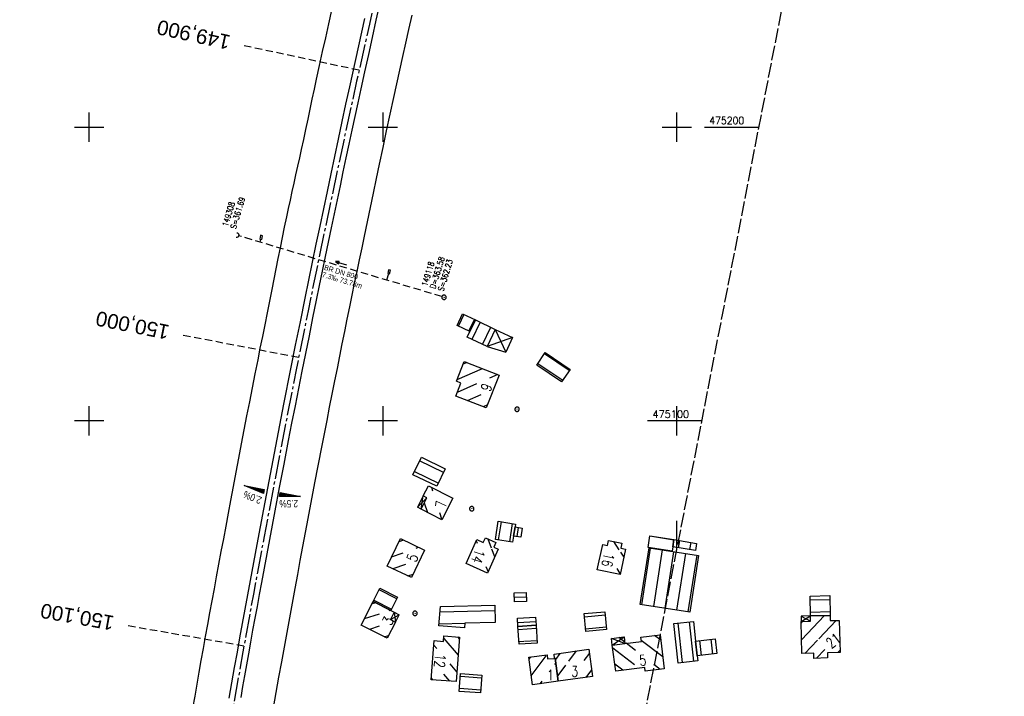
# Model space of a CAD drawing. Extents: x 510563 to 513920, y 467229 to 478797.
# Tile 54 of 67: x 511976 to 512312, y 475006 to 475237. Entities that reach past the tile are written whole.
import ezdxf
from ezdxf.enums import TextEntityAlignment as Align

# ---------------------------------------------------------------- set-up
doc = ezdxf.new("R2010")
doc.units = 0
doc.header["$LTSCALE"] = 10
doc.header["$MEASUREMENT"] = 0
for name, pattern in [('ACHSE', [5.5, 4, -0.5, 0.5, -0.5]), ('LT00', [0]), ('LT14', [0.6, 0.5, -0.1]), ('LT17', [0.15, 0.1, -0.05]), ('STRICHLINIE2', [0.375, 0.25, -0.125])]:
    doc.linetypes.add(name, pattern=pattern)
doc.layers.get('0').update_dxf_attribs({"linetype": 'LT00'})
for name, color, linetype in [('-AX-020', 250, 'ACHSE'), ('-Halt-Pfeil', 4, 'LT00'), ('-Haltung', 7, 'STRICHLINIE2'), ('-Haltungsbeschriftung', 140, 'LT00'), ('-QUE-20O', 11, 'LT00'), ('-QUE-20W', 11, 'LT00'), ('-Schachtbeschriftung', 5, 'LT00'), ('-ST-20', 30, 'LT17'), ('DFK_BEB_SCHR', 254, 'LT00'), ('DFK_BEBAUUNG', 250, 'LT00'), ('V90_AFBR_BAB', 250, 'LT00'), ('V90_KA_PRUF', 182, 'LT00'), ('V90_RASTER', 250, 'LT00'), ('V90_SINKK', 182, 'LT00'), ('V90_UK_DURCH', 182, 'LT00')]:
    doc.layers.add(name, color=color, linetype=linetype)
doc.layers.add('-BLATT_90-RAND', color=7, linetype='LT14', plot=False)
doc.styles.add('Beschrift', font='ARIAL.TTF')
doc.styles.add('Haltungsbeschriftung', font='ARIAL.TTF', dxfattribs={"width": 0.75})
doc.styles.add('schachtbeschriftung', font='romans.shx', dxfattribs={"width": 0.75, "height": 2})
doc.styles.get("Standard").update_dxf_attribs({"font": 'romans.shx'})

# ---------------------------------------------------------------- blocks, each defined once
blk = doc.blocks.new('SYMB0652')
at = {"color": 0, "linetype": 'ByBlock'}
blk.add_lwpolyline([(-0.15, -0.075), (0.15, -0.075), (0.15, 0.075), (-0.15, 0.075), (-0.15, -0.075)], dxfattribs=at)
blk = doc.blocks.new('SYMB0003')
at = {"color": 0, "linetype": 'ByBlock'}
for p, q in [((-0.015712, 0), (0.010166, 0.012015)), ((0, -0.021257), (-0.015712, 0)), ((0.010166, 0.012015), (0, -0.021257))]:
    blk.add_line(p, q, dxfattribs=at)
for points in [[(-0.031395, 0.499013), (-0.093691, 0.491144), (-0.154509, 0.475528), (-0.21289, 0.452414), (-0.267913, 0.422164), (-0.318712, 0.385257), (-0.364484, 0.342274), (-0.404509, 0.293893), (-0.438154, 0.240877), (-0.464888, 0.184062), (-0.484292, 0.124345), (-0.496058, 0.062667), (-0.5, 0)], [(-0.5, 0), (-0.496058, -0.062667), (-0.484292, -0.124345), (-0.464888, -0.184062), (-0.438154, -0.240877), (-0.404509, -0.293893), (-0.364485, -0.342274), (-0.318712, -0.385257), (-0.267914, -0.422164), (-0.21289, -0.452414), (-0.154509, -0.475529), (-0.093691, -0.491144), (-0.031395, -0.499014), (0.031395, -0.499014)], [(0.5, 0), (0.496057, 0.062667), (0.484292, 0.124345), (0.464888, 0.184062), (0.438153, 0.240877), (0.404509, 0.293893), (0.364484, 0.342274), (0.318712, 0.385257), (0.267913, 0.422164), (0.21289, 0.452414), (0.154509, 0.475528), (0.093691, 0.491144), (0.031395, 0.499013), (-0.031395, 0.499013)], [(0.031395, -0.499014), (0.093691, -0.491144), (0.154509, -0.475529), (0.21289, -0.452414), (0.267914, -0.422164), (0.318712, -0.385257), (0.364485, -0.342274), (0.404509, -0.293893), (0.438154, -0.240877), (0.464889, -0.184062), (0.484292, -0.124345), (0.496058, -0.062667), (0.5, 0)]]:
    blk.add_lwpolyline(points, dxfattribs=at)
blk = doc.blocks.new('SYMB1107')
at = {"color": 0, "linetype": 'ByBlock'}
for points in [[(-0.2, 0), (-0.196157, 0.039018), (-0.184776, 0.076537), (-0.166294, 0.111114), (-0.141421, 0.141421), (-0.111114, 0.166294), (-0.076537, 0.184776), (-0.039018, 0.196157), (0, 0.2)], [(0, 0.2), (0.039018, 0.196157), (0.076537, 0.184776), (0.111114, 0.166294), (0.141421, 0.141421), (0.166294, 0.111114), (0.184776, 0.076537), (0.196157, 0.039018), (0.2, 0)]]:
    blk.add_lwpolyline(points, dxfattribs=at)
blk = doc.blocks.new('SYMB0070')
at = {"color": 0, "linetype": 'ByBlock'}
for p, q in [((-0.5, 0), (0.2, 0)), ((0.5, 0), (0.2, 0.1)), ((0.2, 0.1), (0.2, 0)), ((0.468, 0), (0.21, 0.086)), ((0.21, 0.086), (0.21, -0.086)), ((0.21, -0.086), (0.468, 0)), ((0.22, -0.072), (0.437, 0)), ((0.23, -0.058), (0.405, 0)), ((0.24, -0.045), (0.374, 0)), ((0.342, 0), (0.25, 0.031)), ((0.25, 0.031), (0.25, -0.031)), ((0.25, -0.031), (0.342, 0)), ((0.26, -0.017), (0.31, 0)), ((0.27, -0.003), (0.279, 0))]:
    blk.add_line(p, q, dxfattribs=at)
for points in [[(0.2, 0), (0.2, -0.1), (0.5, 0)], [(0.437, 0), (0.22, 0.072), (0.22, -0.072)], [(0.405, 0), (0.23, 0.058), (0.23, -0.058)], [(0.374, 0), (0.24, 0.045), (0.24, -0.045)], [(0.31, 0), (0.26, 0.017), (0.26, -0.017)], [(0.279, 0), (0.27, 0.003), (0.27, -0.003)]]:
    blk.add_lwpolyline(points, dxfattribs=at)

msp = doc.modelspace()

# ---------------------------------------------------------------- linework, layer by layer
at = {"layer": '-AX-020', "ltscale": 0.2, "flags": 128}
msp.add_lwpolyline([(513881.72, 478796.97), (513877.87, 478787.35), (513870.37, 478768.8), (513862.79, 478750.28), (513855.14, 478731.79), (513847.41, 478713.32), (513839.61, 478694.89), (513831.74, 478676.49), (513823.79, 478658.13), (513815.77, 478639.79), (513807.68, 478621.49), (513799.51, 478603.22), (513791.27, 478584.98), (513782.96, 478566.77), (513774.58, 478548.6), (513766.12, 478530.46), (513757.59, 478512.36), (513748.99, 478494.29), (513740.31, 478476.25), (513731.57, 478458.25), (513722.75, 478440.29), (513713.86, 478422.36), (513704.9, 478404.46), (513695.86, 478386.6), (513686.76, 478368.78), (513677.58, 478351), (513668.34, 478333.25), (513659.02, 478315.54), (513649.63, 478297.86), (513640.17, 478280.23), (513630.64, 478262.63), (513621.04, 478245.07), (513611.37, 478227.54), (513601.63, 478210.06), (513591.82, 478192.62), (513586.74, 478183.65), (513576.83, 478166.26), (513566.85, 478148.92), (513556.8, 478131.61), (513546.69, 478114.34), (513536.51, 478097.1), (513526.28, 478079.91), (513515.99, 478062.74), (513505.64, 478045.61), (513495.23, 478028.52), (513484.78, 478011.45), (513474.27, 477994.42), (513463.71, 477977.42), (513453.11, 477960.45), (513442.46, 477943.5), (513431.76, 477926.59), (513421.03, 477909.7), (513410.25, 477892.84), (513399.43, 477876), (513388.58, 477859.18), (513377.69, 477842.39), (513366.77, 477825.62), (513355.82, 477808.87), (513344.83, 477792.14), (513333.82, 477775.43), (513322.78, 477758.74), (513311.72, 477742.06), (513300.63, 477725.4), (513289.52, 477708.75), (513278.39, 477692.12), (513267.24, 477675.5), (513256.08, 477658.89), (513244.9, 477642.29), (513233.71, 477625.7), (513222.5, 477609.12), (513211.29, 477592.54), (513200.07, 477575.97), (513188.84, 477559.41), (513177.6, 477542.84), (513166.37, 477526.28), (513154.8, 477509.24), (513142.5, 477491.11), (513130.2, 477472.99), (513117.9, 477454.86), (513105.61, 477436.73), (513093.33, 477418.59), (513081.06, 477400.44), (513068.81, 477382.28), (513056.57, 477364.12), (513044.34, 477345.94), (513032.14, 477327.75), (513019.96, 477309.55), (513007.8, 477291.33), (512995.67, 477273.09), (512983.57, 477254.83), (512971.49, 477236.55), (512959.45, 477218.25), (512947.45, 477199.93), (512935.48, 477181.58), (512923.55, 477163.21), (512911.66, 477144.81), (512899.82, 477126.38), (512888.03, 477107.93), (512876.28, 477089.44), (512864.58, 477070.92), (512852.94, 477052.36), (512841.35, 477033.77), (512829.82, 477015.15), (512818.35, 476996.49), (512806.94, 476977.79), (512795.6, 476959.05), (512789.64, 476949.14), (512778.41, 476930.34), (512767.24, 476911.5), (512756.13, 476892.61), (512745.1, 476873.69), (512734.14, 476854.72), (512723.25, 476835.72), (512712.42, 476816.68), (512701.67, 476797.59), (512690.98, 476778.47), (512680.37, 476759.31), (512669.82, 476740.11), (512659.35, 476720.87), (512648.95, 476701.6), (512638.61, 476682.28), (512628.35, 476662.93), (512618.16, 476643.54), (512608.04, 476624.11), (512597.99, 476604.65), (512588.01, 476585.15), (512578.1, 476565.61), (512568.26, 476546.04), (512558.5, 476526.43), (512548.8, 476506.79), (512539.18, 476487.11), (512529.63, 476467.4), (512520.15, 476447.65), (512510.75, 476427.87), (512501.42, 476408.05), (512492.16, 476388.2), (512482.97, 476368.31), (512473.85, 476348.4), (512464.81, 476328.44), (512455.84, 476308.46), (512446.94, 476288.44), (512438.12, 476268.39), (512429.37, 476248.31), (512420.69, 476228.2), (512412.09, 476208.05), (512403.56, 476187.88), (512395.11, 476167.67), (512386.72, 476147.43), (512378.42, 476127.17), (512370.18, 476106.87), (512362.02, 476086.54), (512353.94, 476066.18), (512345.92, 476045.79), (512337.99, 476025.38), (512330.13, 476004.93), (512322.34, 475984.46), (512314.63, 475963.96), (512306.99, 475943.43), (512299.43, 475922.87), (512291.94, 475902.28), (512284.53, 475881.67), (512277.19, 475861.03), (512269.93, 475840.36), (512262.74, 475819.67), (512255.63, 475798.95), (512248.6, 475778.21), (512241.64, 475757.44), (512234.76, 475736.64), (512227.95, 475715.82), (512221.22, 475694.97), (512214.57, 475674.11), (512207.99, 475653.21), (512201.49, 475632.29), (512200.13, 475627.89), (512194.28, 475608.79), (512188.5, 475589.67), (512182.78, 475570.54), (512177.14, 475551.38), (512171.56, 475532.2), (512166.05, 475513.01), (512160.62, 475493.79), (512155.26, 475474.55), (512149.97, 475455.29), (512148.09, 475448.36), (512142.91, 475429.07), (512137.8, 475409.77), (512132.78, 475390.44), (512127.83, 475371.09), (512122.96, 475351.72), (512118.16, 475332.33), (512113.45, 475312.92), (512108.81, 475293.5), (512104.25, 475274.06), (512099.76, 475254.59), (512095.36, 475235.11), (512091.03, 475215.62), (512086.78, 475196.1), (512082.61, 475176.57), (512078.52, 475157.02), (512074.51, 475137.46), (512070.57, 475117.88), (512066.72, 475098.28), (512063.24, 475080.25), (512059.53, 475060.62), (512055.9, 475040.98), (512052.34, 475021.33), (512048.86, 475001.67), (512045.44, 474981.99), (512042.08, 474962.3), (512038.79, 474942.6), (512035.56, 474922.89), (512032.39, 474903.18), (512029.27, 474883.45), (512026.2, 474863.71), (512023.18, 474843.97), (512020.21, 474824.22), (512017.28, 474804.47), (512014.39, 474784.7), (512011.54, 474764.94), (512008.73, 474745.16), (512005.95, 474725.39), (512003.2, 474705.61), (512000.47, 474685.82), (511997.78, 474666.03), (511995.1, 474646.24), (511992.44, 474626.45), (511989.8, 474606.65), (511987.17, 474586.85), (511984.55, 474567.05), (511981.94, 474547.25), (511979.34, 474527.45), (511976.74, 474507.69), (511975.13, 474495.38), (511973.48, 474482.82), (511971.82, 474470.25), (511970.17, 474457.69), (511968.51, 474445.13), (511966.84, 474432.57), (511965.15, 474420.02), (511963.46, 474407.46), (511961.75, 474394.91), (511960.03, 474382.35), (511958.28, 474369.81), (511956.52, 474357.26), (511954.73, 474344.72), (511952.92, 474332.18), (511951.08, 474319.64), (511949.21, 474307.11), (511947.31, 474294.58), (511945.38, 474282.06), (511943.41, 474269.55), (511941.4, 474257.04), (511939.35, 474244.53), (511937.27, 474232.04), (511935.14, 474219.55), (511932.96, 474207.07), (511930.74, 474194.59), (511928.46, 474182.13), (511926.14, 474169.68), (511923.76, 474157.23), (511921.32, 474144.8), (511918.83, 474132.38), (511916.28, 474119.97), (511913.66, 474107.57), (511910.98, 474095.19), (511908.24, 474082.82), (511905.43, 474070.46), (511902.54, 474058.13), (511899.59, 474045.81), (511896.56, 474033.5), (511893.47, 474021.26), (511890.29, 474009), (511887.03, 473996.75), (511883.7, 473984.53), (511880.29, 473972.33), (511876.8, 473960.15), (511873.23, 473947.99), (511869.59, 473935.86), (511865.87, 473923.74), (511862.08, 473911.66), (511858.21, 473899.59), (511854.26, 473887.55), (511850.24, 473875.54), (511846.14, 473863.55), (511841.96, 473851.59), (511837.71, 473839.65), (511833.39, 473827.75), (511828.99, 473815.86), (511824.51, 473804.01), (511819.96, 473792.19), (511815.33, 473780.39), (511810.64, 473768.63), (511805.86, 473756.89), (511801.02, 473745.18), (511796.09, 473733.51), (511791.1, 473721.87), (511786.03, 473710.25), (511780.89, 473698.68), (511775.67, 473687.13), (511770.39, 473675.61), (511765.03, 473664.13), (511759.6, 473652.69), (511754.09, 473641.28), (511748.51, 473629.9), (511742.87, 473618.56), (511737.15, 473607.25), (511731.36, 473595.99), (511725.49, 473584.75), (511719.56, 473573.56), (511713.56, 473562.4), (511707.48, 473551.28), (511701.34, 473540.2), (511695.13, 473529.16), (511688.84, 473518.16), (511682.49, 473507.2), (511676.07, 473496.28), (511669.58, 473485.39), (511663.02, 473474.55), (511656.39, 473463.76), (511649.7, 473453), (511642.94, 473442.29), (511636.1, 473431.62), (511629.21, 473420.99), (511622.24, 473410.41), (511615.21, 473399.87), (511608.11, 473389.37), (511600.95, 473378.92), (511593.72, 473368.52), (511586.42, 473358.16), (511579.06, 473347.85), (511571.64, 473337.58), (511564.15, 473327.36), (511556.59, 473317.19), (511548.97, 473307.07), (511541.29, 473297), (511533.54, 473286.97), (511525.74, 473276.99), (511517.86, 473267.07), (511509.93, 473257.19), (511501.93, 473247.36), (511493.87, 473237.58), (511485.75, 473227.86), (511477.57, 473218.19), (511475.55, 473215.81), (511467.29, 473206.2), (511458.98, 473196.64), (511450.61, 473187.13), (511442.18, 473177.67), (511433.71, 473168.25), (511425.19, 473158.87), (511416.62, 473149.54), (511408.01, 473140.24), (511399.37, 473130.98), (511390.68, 473121.76), (511381.96, 473112.57), (511373.2, 473103.41), (511364.42, 473094.28), (511355.61, 473085.17), (511346.77, 473076.1), (511337.91, 473067.04), (511329.03, 473058), (511320.13, 473048.99), (511311.22, 473039.98), (511302.29, 473031), (511293.34, 473022.02), (511284.39, 473013.05), (511275.44, 473004.09), (511266.47, 472995.14), (511255.91, 472984.59), (511236.79, 472965.5), (511230.18, 472958.9), (511223.57, 472952.29), (511216.96, 472945.68), (511210.37, 472939.06), (511203.78, 472932.43), (511197.22, 472925.79), (511190.66, 472919.13), (511184.13, 472912.44), (511177.62, 472905.74), (511171.14, 472899.01), (511164.68, 472892.25), (511158.26, 472885.46), (511151.88, 472878.64), (511145.53, 472871.79), (511139.22, 472864.89), (511132.96, 472857.96), (511126.75, 472850.98), (511120.58, 472843.95), (511114.48, 472836.88), (511109.32, 472830.82), (511103.32, 472823.65), (511097.39, 472816.44), (511091.51, 472809.17), (511085.7, 472801.85), (511079.95, 472794.49), (511074.26, 472787.07), (511068.64, 472779.61), (511063.08, 472772.1), (511057.59, 472764.54), (511052.16, 472756.93), (511046.8, 472749.28), (511041.5, 472741.58), (511036.27, 472733.84), (511031.1, 472726.05), (511026.01, 472718.22), (511020.98, 472710.35), (511016.01, 472702.43), (511011.12, 472694.47), (511006.29, 472686.47), (511001.53, 472678.43), (510996.84, 472670.35), (510992.22, 472662.22), (510987.67, 472654.06), (510983.19, 472645.86), (510978.78, 472637.62), (510974.44, 472629.35), (510970.17, 472621.04), (510965.98, 472612.69), (510961.85, 472604.3), (510957.8, 472595.88), (510953.82, 472587.43), (510949.91, 472578.94), (510946.07, 472570.42), (510942.31, 472561.87), (510938.62, 472553.28), (510935.01, 472544.67), (510931.46, 472536.02), (510928, 472527.34), (510924.6, 472518.64), (510921.29, 472509.9), (510918.04, 472501.14), (510914.87, 472492.35), (510911.78, 472483.53), (510908.76, 472474.69), (510905.82, 472465.82), (510902.96, 472456.92), (510900.17, 472448), (510897.45, 472439.06), (510894.82, 472430.1), (510892.26, 472421.11), (510889.78, 472412.1), (510887.37, 472403.07), (510885.04, 472394.02), (510882.79, 472384.95), (510880.62, 472375.87), (510878.53, 472366.76), (510876.51, 472357.64), (510874.57, 472348.49), (510872.71, 472339.34), (510870.93, 472330.16), (510869.23, 472320.98), (510867.6, 472311.77), (510866.06, 472302.56), (510864.59, 472293.33), (510863.2, 472284.09), (510861.89, 472274.84), (510860.67, 472265.57), (510859.52, 472256.3), (510858.45, 472247.02), (510857.45, 472237.73), (510856.54, 472228.43), (510855.71, 472219.12), (510854.96, 472209.81), (510854.29, 472200.49), (510853.7, 472191.16), (510853.18, 472181.83), (510852.75, 472172.5), (510852.4, 472163.16), (510852.13, 472153.82), (510851.93, 472144.48), (510851.82, 472135.13), (510851.79, 472125.79), (510851.84, 472116.44), (510851.96, 472107.1), (510852.01, 472104.71), (510852.24, 472095.37), (510852.54, 472086.03), (510852.93, 472076.69), (510853.39, 472067.36), (510853.92, 472058.03), (510854.53, 472048.71), (510855.21, 472039.39), (510855.96, 472030.07), (510856.78, 472020.77), (510857.67, 472011.46), (510858.63, 472002.17), (510859.65, 471992.88), (510860.73, 471983.6), (510861.88, 471974.33), (510863.09, 471965.06), (510864.36, 471955.8), (510865.69, 471946.55), (510867.08, 471937.31), (510868.53, 471928.08), (510870.02, 471918.86), (510871.58, 471909.64), (510873.18, 471900.44), (510874.84, 471891.24), (510876.54, 471882.05), (510878.3, 471872.88), (510880.1, 471863.71), (510881.95, 471854.55), (510883.84, 471845.4), (510885.78, 471836.26), (510887.76, 471827.12), (510889.78, 471818), (510891.83, 471808.88), (510893.93, 471799.78), (510896.06, 471790.68), (510898.23, 471781.59), (510900.44, 471772.51), (510902.67, 471763.44), (510904.94, 471754.37), (510907.24, 471745.32), (510909.57, 471736.27), (510911.93, 471727.22), (510914.31, 471718.19), (510916.72, 471709.16), (510919.15, 471700.14), (510921.61, 471691.12), (510924.09, 471682.11), (510926.59, 471673.11), (510929.1, 471664.11), (510931.64, 471655.12), (510934.19, 471646.13), (510936.76, 471637.14), (510939.34, 471628.16), (510941.94, 471619.19), (510944.55, 471610.22), (510947.17, 471601.25), (510949.8, 471592.28), (510952.43, 471583.31), (510955.08, 471574.35), (510957.73, 471565.39), (510960.38, 471556.43), (510963.04, 471547.47), (510967.7, 471531.77), (510970.25, 471523.2), (510975.26, 471506.32), (510980.27, 471489.44), (510985.27, 471472.57), (510990.27, 471455.68), (510995.25, 471438.8), (511000.21, 471421.91), (511005.16, 471405.01), (511010.09, 471388.11), (511014.99, 471371.2), (511019.86, 471354.28), (511024.7, 471337.36), (511029.51, 471320.42), (511034.28, 471303.47), (511039.01, 471286.52), (511043.7, 471269.55), (511048.34, 471252.56), (511052.93, 471235.57), (511057.46, 471218.56), (511061.95, 471201.53), (511066.37, 471184.49), (511070.73, 471167.43), (511075.02, 471150.36), (511079.24, 471133.27), (511083.39, 471116.16), (511086.57, 471102.84), (511090.59, 471085.7), (511094.53, 471068.54), (511098.39, 471051.37), (511102.17, 471034.17), (511105.87, 471016.96), (511109.5, 470999.73), (511113.05, 470982.49), (511116.52, 470965.23), (511119.91, 470947.95), (511123.22, 470930.66), (511126.45, 470913.36), (511129.61, 470896.04), (511132.69, 470878.7), (511135.68, 470861.35), (511138.6, 470843.99), (511141.44, 470826.62), (511144.2, 470809.23), (511146.88, 470791.83), (511149.49, 470774.42), (511152.01, 470757), (511154.45, 470739.56), (511156.82, 470722.12), (511159.1, 470704.66), (511161.31, 470687.19), (511163.44, 470669.72), (511165.49, 470652.23), (511165.64, 470650.9), (511167.87, 470631.02), (511170.03, 470611.14), (511172.1, 470591.25), (511174.1, 470571.35), (511176.01, 470551.44), (511177.85, 470531.52), (511179.53, 470512.55), (511180.88, 470496.34), (511182.16, 470480.14), (511183.36, 470463.92), (511184.48, 470447.7), (511185.52, 470431.48), (511186.48, 470415.25), (511187.36, 470399.01), (511188.16, 470382.77), (511188.88, 470366.53), (511189.52, 470350.29), (511190.08, 470334.04), (511190.56, 470317.79), (511190.96, 470301.53), (511191.28, 470285.28), (511191.52, 470269.02), (511191.68, 470252.76), (511191.76, 470236.51), (511191.77, 470220.25), (511191.69, 470203.99), (511191.53, 470187.73), (511191.29, 470171.47), (511191.24, 470169.01), (511190.91, 470152.75), (511190.5, 470136.5), (511190.02, 470120.25), (511189.47, 470104), (511188.85, 470087.75), (511188.17, 470071.51), (511187.43, 470055.27), (511186.63, 470039.03), (511185.78, 470022.79), (511184.88, 470006.56), (511183.93, 469990.33), (511182.94, 469974.1), (511181.91, 469957.87), (511180.85, 469941.65), (511179.74, 469925.43), (511178.61, 469909.21), (511177.46, 469892.99), (511176.28, 469876.78), (511175.08, 469860.56), (511173.86, 469844.35), (511172.63, 469828.14), (511171.39, 469811.93), (511170.14, 469795.72), (511168.85, 469778.99), (511030.96, 467993.35), (511029.42, 467973.41), (511027.88, 467953.47), (511026.35, 467933.52), (511024.83, 467913.58), (511023.32, 467893.64), (511021.83, 467873.7), (511020.35, 467853.75), (511018.9, 467833.8), (511017.47, 467813.85), (511016.06, 467793.9), (511014.69, 467773.95), (511013.35, 467754), (511012.05, 467734.04), (511010.78, 467714.08), (511009.56, 467694.12), (511008.38, 467674.15), (511007.25, 467654.18), (511006.18, 467634.21), (511005.15, 467614.24), (511004.19, 467594.26), (511003.28, 467574.28), (511002.44, 467554.3), (511001.67, 467534.31), (511000.96, 467514.33), (511000.33, 467494.34), (510999.77, 467474.34), (510999.56, 467465.71), (510999.11, 467445.71), (510998.75, 467425.72), (510998.46, 467405.72), (510998.26, 467385.72), (510998.14, 467365.72), (510998.09, 467345.72), (510998.13, 467325.72), (510998.24, 467305.72), (510998.44, 467285.72), (510998.71, 467265.72), (510999.07, 467245.73), (510999.43, 467229.16)], dxfattribs=at)
at = {"layer": '-BLATT_90-RAND'}
msp.add_lwpolyline([(512002.38, 475543.56), (511825.98, 474635.53), (512107.72, 474580.8), (512284.11, 475488.83), (512002.38, 475543.56)], dxfattribs=at)
at = {"layer": '-Haltung'}
for p, q in [((512120.07, 475142.27), (512050.84, 475163.03)), ((512101.86, 475150.08), (512101.21, 475147.92))]:
    msp.add_line(p, q, dxfattribs=at)
at = {"layer": '-Haltung', "flags": 128}
msp.add_lwpolyline([(512058.35, 475161.78), (512058.07, 475160.86)], dxfattribs=at)
at = {"layer": '-QUE-20O'}
for p, q in [((512065.04, 475075.54), (512064.78, 475074.17)), ((512065.09, 475074.18), (512065.34, 475075.48)), ((512065.63, 475075.43), (512065.39, 475074.18)), ((512065.7, 475074.18), (512065.92, 475075.37)), ((512066.22, 475075.31), (512066, 475074.18)), ((512066.31, 475074.19), (512066.51, 475075.26)), ((512066.81, 475075.2), (512066.62, 475074.19)), ((512066.92, 475074.19), (512067.1, 475075.15)), ((512067.4, 475075.09), (512067.23, 475074.2)), ((512067.53, 475074.2), (512067.69, 475075.03)), ((512067.99, 475074.98), (512067.84, 475074.2)), ((512068.15, 475074.2), (512068.28, 475074.92)), ((512068.58, 475074.86), (512068.45, 475074.21)), ((512068.76, 475074.21), (512068.87, 475074.81)), ((512069.17, 475074.75), (512069.06, 475074.21)), ((512069.37, 475074.21), (512069.46, 475074.7)), ((512069.76, 475074.64), (512069.67, 475074.22)), ((512069.98, 475074.22), (512070.05, 475074.58)), ((512070.34, 475074.53), (512070.29, 475074.22)), ((512070.59, 475074.22), (512070.64, 475074.47)), ((512070.93, 475074.41), (512070.9, 475074.23)), ((512071.2, 475074.23), (512071.23, 475074.36)), ((512071.52, 475074.3), (512071.51, 475074.23)), ((512071.82, 475074.24), (512071.82, 475074.25))]:
    msp.add_line(p, q, dxfattribs=at)
msp.add_lwpolyline([(512064.73, 475074.17), (512064.99, 475075.55), (512071.87, 475074.24), (512064.73, 475074.17)], dxfattribs=at)
at = {"layer": '-QUE-20W'}
for p, q in [((512052.76, 475077.88), (512052.76, 475077.87)), ((512053.04, 475077.76), (512053.06, 475077.83)), ((512053.35, 475077.77), (512053.33, 475077.64)), ((512053.61, 475077.53), (512053.65, 475077.71)), ((512053.94, 475077.66), (512053.89, 475077.41)), ((512054.18, 475077.3), (512054.24, 475077.6)), ((512054.53, 475077.55), (512054.46, 475077.18)), ((512054.74, 475077.07), (512054.83, 475077.49)), ((512055.12, 475077.43), (512055.03, 475076.95)), ((512055.31, 475076.84), (512055.41, 475077.38)), ((512055.71, 475077.32), (512055.59, 475076.72)), ((512055.88, 475076.61), (512056, 475077.26)), ((512056.3, 475077.21), (512056.16, 475076.49)), ((512056.45, 475076.38), (512056.59, 475077.15)), ((512056.89, 475077.1), (512056.73, 475076.26)), ((512057.01, 475076.15), (512057.18, 475077.04)), ((512057.48, 475076.98), (512057.3, 475076.03)), ((512057.58, 475075.91), (512057.77, 475076.93)), ((512058.07, 475076.87), (512057.86, 475075.8)), ((512058.15, 475075.68), (512058.36, 475076.81)), ((512058.66, 475076.76), (512058.43, 475075.57)), ((512058.71, 475075.45), (512058.95, 475076.7)), ((512059.25, 475076.65), (512059, 475075.34)), ((512059.28, 475075.22), (512059.54, 475076.59))]:
    msp.add_line(p, q, dxfattribs=at)
msp.add_lwpolyline([(512059.33, 475075.21), (512052.71, 475077.89), (512059.59, 475076.58), (512059.33, 475075.21)], dxfattribs=at)
at = {"layer": '-ST-20', "ltscale": 2.5}
for p, q in [((512091.86, 475219.37), (512052.75, 475227.72)), ((512071.3, 475121.51), (512032.02, 475129.08)), ((512052.69, 475023.25), (512013.28, 475030.1))]:
    msp.add_line(p, q, dxfattribs=at)
at = {"layer": 'DFK_BEB_SCHR'}
for p, q in [((512127.54, 475136.24), (512125.67, 475132.28)), ((512129.28, 475130.55), (512131.15, 475134.51)), ((512133.09, 475133.58), (512130.29, 475127.67)), ((512133.91, 475125.96), (512136.69, 475131.85)), ((512163.44, 475117.11), (512154.94, 475122.84)), ((512128.56, 475119.84), (512127.28, 475119.28)), ((512152.7, 475119.53), (512161.2, 475113.8)), ((512125.23, 475114.01), (512133.83, 475117.78)), ((512139.11, 475115.73), (512136.32, 475114.51)), ((512131.8, 475112.52), (512125.27, 475109.66)), ((512128.8, 475106.84), (512133.47, 475108.89)), ((512135.58, 475105.45), (512134.06, 475104.78)), ((512120.61, 475082.36), (512112.48, 475086.29)), ((512110.72, 475082.7), (512118.85, 475078.76)), ((512116.99, 475076.02), (512116.58, 475077.3)), ((512114.08, 475072.02), (512115.14, 475068.74)), ((512120.09, 475066.43), (512119.36, 475068.68)), ((512140.2, 475065.61), (512139.23, 475059.4)), ((512143.18, 475058.76), (512144.15, 475064.98)), ((512145.7, 475060.55), (512146.19, 475063.64)), ((512107.01, 475059.33), (512105.41, 475058.77)), ((512131.76, 475059.07), (512132.06, 475058.28)), ((512136.99, 475056.56), (512135.82, 475059.65)), ((512178.47, 475058.87), (512180.34, 475055.99)), ((512199.05, 475059.37), (512190.87, 475060.64)), ((512200.95, 475059.2), (512200.55, 475056.74)), ((512204.51, 475056.14), (512204.9, 475058.55)), ((512102.96, 475053.65), (512106.83, 475055.02)), ((512111.33, 475056.62), (512112.1, 475056.89)), ((512138.09, 475053.67), (512137.11, 475056.25)), ((512174.84, 475057.11), (512174.7, 475057.34)), ((512180.82, 475055.26), (512181.97, 475053.48)), ((512188.11, 475037.35), (512191.11, 475056.62)), ((512195.07, 475056.01), (512192.07, 475036.74)), ((512196.02, 475036.13), (512199.02, 475055.4)), ((512202.97, 475054.78), (512199.97, 475035.52)), ((512203.93, 475034.91), (512206.92, 475054.17)), ((512107.69, 475051.08), (512103.39, 475049.56)), ((512135.06, 475050.37), (512135.76, 475048.53)), ((512180.8, 475047.94), (512179.68, 475049.67)), ((512108.49, 475047.13), (512110.25, 475047.75)), ((512104.68, 475039.39), (512098.7, 475042.45)), ((512097.42, 475038.02), (512096.27, 475037.65)), ((512096.9, 475038.88), (512102.88, 475035.83)), ((512144.72, 475039.88), (512148.8, 475040.04)), ((512252.12, 475039.03), (512245.44, 475038.85)), ((512102.07, 475035.33), (512102.45, 475035.46)), ((512138.11, 475035.26), (512119.42, 475034.8)), ((512245.53, 475034.85), (512252.22, 475035.03)), ((512093.71, 475032.6), (512098.84, 475034.28)), ((512152.03, 475031.56), (512145.89, 475031.18)), ((512175.64, 475033.76), (512168.58, 475033.11)), ((512205.85, 475018.09), (512204.36, 475031.51)), ((512242.38, 475031.08), (512242.96, 475031.69)), ((512250.31, 475033.63), (512242.52, 475025.42)), ((512248.33, 475025.73), (512254.24, 475031.96)), ((512098.68, 475030.02), (512095.41, 475028.95)), ((512119.1, 475030.79), (512127.89, 475031.01)), ((512152.17, 475029.18), (512146.03, 475028.81)), ((512168.95, 475029.13), (512176.01, 475029.78)), ((512200.39, 475031.06), (512201.88, 475017.61)), ((512100.46, 475026.39), (512101.92, 475026.87)), ((512120.68, 475025.85), (512125.61, 475020.11)), ((512126.04, 475025.76), (512125.52, 475026.36)), ((512146.26, 475024.82), (512148, 475024.93)), ((512148.23, 475024.94), (512152.4, 475025.19)), ((512182.29, 475024.57), (512180.26, 475026.13)), ((512187.95, 475025.26), (512195.22, 475019.68)), ((512194.54, 475025.25), (512192.44, 475026.86)), ((512207.74, 475025.1), (512208.31, 475020.04)), ((512212.28, 475020.53), (512211.71, 475025.57)), ((512243.59, 475020.72), (512247.92, 475025.29)), ((512118.32, 475022.47), (512117.34, 475023.61)), ((512163.29, 475018.15), (512165.83, 475021.58)), ((512178.2, 475022.67), (512185.65, 475016.94)), ((512185.95, 475021.76), (512182.79, 475024.19)), ((512250.4, 475022.1), (512247.55, 475019.09)), ((512254.88, 475021.01), (512255.58, 475021.75)), ((512150.28, 475019.54), (512149.7, 475018.78)), ((512150.46, 475013.15), (512155.59, 475019.94)), ((512160.24, 475020.75), (512158.7, 475018.67)), ((512170.29, 475020.88), (512168.4, 475018.33)), ((512125.18, 475014.47), (512122.88, 475017.15)), ((512158.83, 475017.59), (512158.38, 475016.99)), ((512159.61, 475013.17), (512162.25, 475016.74)), ((512169.12, 475012.58), (512171.05, 475015.19)), ((512181.61, 475015), (512178.93, 475017.07)), ((512194.33, 475015.32), (512192.18, 475016.97)), ((512116.99, 475011.73), (512116.47, 475012.33)), ((512120.58, 475013.69), (512122.63, 475011.3)), ((512133.58, 475012.37), (512126.36, 475012.9)), ((512154.07, 475011.3), (512153.4, 475010.41)), ((512126.06, 475008.91), (512133.28, 475008.38))]:
    msp.add_line(p, q, dxfattribs=at)
at = {"layer": 'DFK_BEBAUUNG'}
for p, q in [((512138.21, 475131.12), (512141.8, 475123.33)), ((512138.21, 475131.12), (512144.04, 475128.32)), ((512144.04, 475128.32), (512135.43, 475125.24)), ((512135.43, 475125.24), (512141.8, 475123.33)), ((512144.04, 475128.32), (512141.8, 475123.33)), ((512113.73, 475074.41), (512111.76, 475070.52)), ((512114.97, 475073.78), (512111.76, 475070.52)), ((512112.99, 475069.89), (512113.73, 475074.41)), ((512112.99, 475069.89), (512111.76, 475070.52)), ((512103.79, 475034.77), (512104.22, 475031.4)), ((512103.79, 475034.77), (512105.49, 475033.91)), ((512102.52, 475032.26), (512105.49, 475033.91)), ((512104.22, 475031.4), (512105.49, 475033.91)), ((512245.56, 475033.5), (512242.33, 475033.42)), ((512242.33, 475033.42), (512245.6, 475031.77)), ((512242.33, 475033.42), (512242.37, 475031.67)), ((512242.37, 475031.67), (512245.56, 475033.5)), ((512182.35, 475024.13), (512177.79, 475025.82)), ((512178.08, 475023.58), (512182.06, 475026.36)), ((512178.08, 475023.58), (512182.35, 475024.13))]:
    msp.add_line(p, q, dxfattribs=at)
for points in [[(512131.46, 475134.36, 0), (512129.59, 475130.4, 0), (512125.23, 475132.49, 0), (512127.13, 475136.44, 0), (512131.46, 475134.36, 0)], [(512138.21, 475131.12, 0), (512135.43, 475125.24, 0), (512128.66, 475128.44, 0), (512129.59, 475130.4, 0), (512131.46, 475134.36, 0), (512138.21, 475131.12, 0)], [(512160.83, 475113.25, 0), (512152.33, 475118.98, 0), (512155.18, 475123.2, 0), (512163.68, 475117.47, 0), (512160.83, 475113.25, 0)], [(512135.15, 475104.36, 0), (512124.78, 475108.41, 0), (512126.51, 475112.84, 0), (512125, 475113.43, 0), (512127.64, 475120.2, 0), (512139.54, 475115.56, 0), (512135.15, 475104.36, 0)], [(512118.31, 475077.67, 0), (512110.18, 475081.61, 0), (512113.11, 475087.57, 0), (512121.23, 475083.63, 0), (512118.31, 475077.67, 0)], [(512123.77, 475073.63, 0), (512120, 475066.26, 0), (512112.96, 475069.85, 0), (512112.99, 475069.89, 0), (512114.97, 475073.78, 0), (512113.73, 475074.41, 0), (512115.49, 475077.85, 0), (512123.77, 475073.63, 0)], [(512138.28, 475059.55, 0), (512139.25, 475065.76, 0), (512145.14, 475064.82, 0), (512144.98, 475063.83, 0), (512144.49, 475060.74, 0), (512144.15, 475058.61, 0), (512138.28, 475059.55, 0)], [(512144.49, 475060.74, 0), (512144.98, 475063.83, 0), (512147.37, 475063.45, 0), (512146.88, 475060.36, 0), (512144.49, 475060.74, 0)], [(512109.68, 475046.56, 0), (512101.44, 475050.49, 0), (512105.93, 475059.85, 0), (512114.16, 475055.9, 0), (512109.68, 475046.56, 0)], [(512128.31, 475051.41, 0), (512131.97, 475059.53, 0), (512134.16, 475058.54, 0), (512134.86, 475060.09, 0), (512138.41, 475058.48, 0), (512137.71, 475056.93, 0), (512139.25, 475056.23, 0), (512135.57, 475048.12, 0), (512128.31, 475051.41, 0)], [(512182.56, 475056.24, 0), (512180.72, 475047.58, 0), (512172.97, 475049.23, 0), (512174.81, 475057.87, 0), (512176.39, 475057.54, 0), (512176.74, 475059.23, 0), (512181.32, 475058.27, 0), (512180.96, 475056.57, 0), (512182.56, 475056.24, 0)], [(512198.45, 475055.54, 0), (512190.27, 475056.81, 0), (512190.89, 475060.78, 0), (512199.07, 475059.51, 0), (512198.67, 475057.02, 0), (512198.45, 475055.54, 0)], [(512198.67, 475057.02, 0), (512199.07, 475059.51, 0), (512206.75, 475058.24, 0), (512206.43, 475055.85, 0), (512198.67, 475057.02, 0)], [(512187.61, 475037.43, 0), (512190.61, 475056.7, 0), (512207.38, 475054.1, 0), (512204.42, 475034.83, 0), (512187.61, 475037.43, 0)], [(512102.64, 475035.36, 0), (512096.66, 475038.41, 0), (512098.94, 475042.92, 0), (512104.93, 475039.88, 0), (512102.64, 475035.36, 0)], [(512144.66, 475041.33, 0), (512148.74, 475041.49, 0), (512148.87, 475038.44, 0), (512144.79, 475038.27, 0), (512144.66, 475041.33, 0)], [(512101.43, 475025.9, 0), (512092.58, 475030.39, 0), (512096.66, 475038.41, 0), (512102.64, 475035.36, 0), (512103.79, 475034.77, 0), (512102.52, 475032.26, 0), (512104.22, 475031.4, 0), (512101.43, 475025.9, 0)], [(512252.25, 475033.68, 0), (512245.56, 475033.5, 0), (512245.41, 475040.29, 0), (512252.09, 475040.49, 0), (512252.25, 475033.68, 0)], [(512119.57, 475036.71, 0), (512138.07, 475037.16, 0), (512138.18, 475031.31, 0), (512127.89, 475031.05, 0), (512127.72, 475029.47, 0), (512119.05, 475030.17, 0), (512119.57, 475036.71, 0)], [(512176.09, 475028.89, 0), (512169.03, 475028.24, 0), (512168.47, 475034.31, 0), (512175.53, 475034.96, 0), (512176.09, 475028.89, 0)], [(512152.1, 475030.33, 0), (512145.96, 475029.95, 0), (512145.79, 475032.79, 0), (512151.94, 475033.05, 0), (512152.1, 475030.33, 0)], [(512200.51, 475017.44, 0), (512199.02, 475030.9, 0), (512205.68, 475031.66, 0), (512206.43, 475024.95, 0), (512207, 475019.88, 0), (512207.18, 475018.25, 0), (512200.51, 475017.44, 0)], [(512245.56, 475033.5, 0), (512252.25, 475033.68, 0), (512252.29, 475031.92, 0), (512255.33, 475031.99, 0), (512255.6, 475021.03, 0), (512251.33, 475020.93, 0), (512251.37, 475019.19, 0), (512246.66, 475019.07, 0), (512246.63, 475020.79, 0), (512242.64, 475020.7, 0), (512242.37, 475031.67, 0), (512245.6, 475031.77, 0), (512245.56, 475033.5, 0)], [(512152.46, 475024.25, 0), (512146.32, 475023.88, 0), (512145.96, 475029.95, 0), (512152.1, 475030.33, 0), (512152.46, 475024.25, 0)], [(512116.43, 475011.77, 0), (512117.45, 475025.1, 0), (512120.61, 475024.86, 0), (512120.75, 475026.73, 0), (512126.08, 475026.32, 0), (512124.93, 475011.13, 0), (512116.43, 475011.77, 0)], [(512179.24, 475014.71, 0), (512178.08, 475023.58, 0), (512177.79, 475025.82, 0), (512182.06, 475026.36, 0), (512182.35, 475024.13, 0), (512188.01, 475024.85, 0), (512187.82, 475026.28, 0), (512194.31, 475027.1, 0), (512195.73, 475015.49, 0), (512189.29, 475014.69, 0), (512189.16, 475015.94, 0), (512179.24, 475014.71, 0)], [(512207, 475019.88, 0), (512206.43, 475024.95, 0), (512213.04, 475025.72, 0), (512213.63, 475020.7, 0), (512207, 475019.88, 0)], [(512158.65, 475019.1, 0), (512158.45, 475019.07, 0), (512158.26, 475020.46, 0), (512170.11, 475022.21, 0), (512171.36, 475012.89, 0), (512159.61, 475011.27, 0), (512158.65, 475019.1, 0)], [(512159.61, 475011.27, 0), (512150.87, 475010.06, 0), (512149.61, 475019.45, 0), (512155.87, 475020.29, 0), (512156.06, 475018.9, 0), (512158.45, 475019.07, 0), (512158.65, 475019.1, 0), (512159.61, 475011.27, 0)], [(512133.2, 475007.27, 0), (512125.98, 475007.8, 0), (512126.43, 475013.87, 0), (512133.65, 475013.33, 0), (512133.2, 475007.27, 0)]]:
    msp.add_polyline3d(points, dxfattribs=at)
at = {"layer": 'V90_AFBR_BAB'}
for points in [[(512051.68, 475005.72), (512052.33, 475009.43), (512052.97, 475013.14), (512053.63, 475016.85), (512054.29, 475020.57), (512055.01, 475024.61), (512055.74, 475028.66), (512056.48, 475032.71), (512057.23, 475036.76), (512057.97, 475040.8), (512058.72, 475044.85), (512059.63, 475049.73), (512060.53, 475054.62), (512061.44, 475059.51), (512062.36, 475064.39), (512063.27, 475069.28), (512064.79, 475077.27), (512066.32, 475085.25), (512067.86, 475093.24), (512069.01, 475099.15), (512070.17, 475105.05), (512071.34, 475110.96), (512072.51, 475116.86), (512073.72, 475122.92), (512074.94, 475128.97), (512076.16, 475135.03), (512077.4, 475141.08), (512078.41, 475146.01), (512079.43, 475150.95), (512080.45, 475155.89), (512081.48, 475160.82), (512082.51, 475165.76), (512083.5, 475170.52), (512084.5, 475175.29), (512085.49, 475180.05), (512086.5, 475184.81), (512087.51, 475189.57), (512088.51, 475194.26), (512089.52, 475198.95), (512090.54, 475203.63), (512091.56, 475208.32), (512092.58, 475213), (512093.86, 475218.86), (512095.15, 475224.72), (512096.44, 475230.58), (512097.74, 475236.44), (512099.05, 475242.35)], [(512035.32, 475002.14), (512036.02, 475006.2), (512036.73, 475010.26), (512037.43, 475014.32), (512038.15, 475018.38), (512038.87, 475022.44), (512039.61, 475026.5), (512040.35, 475030.56), (512041.1, 475034.62), (512041.85, 475038.67), (512042.61, 475042.73), (512043.36, 475046.79), (512044.17, 475051.13), (512044.97, 475055.47), (512045.77, 475059.8), (512046.57, 475064.14), (512047.38, 475068.48), (512048.19, 475072.82), (512049.1, 475077.63), (512050.02, 475082.45), (512050.94, 475087.26), (512051.86, 475092.08), (512052.79, 475096.89), (512053.71, 475101.66), (512054.64, 475106.43), (512055.57, 475111.19), (512056.51, 475115.96), (512057.46, 475120.72), (512058.25, 475124.72), (512059.05, 475128.72), (512059.86, 475132.72), (512060.66, 475136.72), (512061.46, 475140.72), (512062.26, 475144.71), (512062.97, 475148.25), (512063.67, 475151.78), (512064.37, 475155.31), (512065.08, 475158.84), (512065.8, 475162.37), (512066.52, 475165.9), (512067.26, 475169.42), (512067.87, 475172.3), (512068.49, 475175.18), (512069.12, 475178.05), (512069.75, 475180.93), (512070.39, 475183.8), (512071.02, 475186.68), (512071.65, 475189.55), (512072.28, 475192.43), (512073.02, 475195.84), (512073.76, 475199.25), (512074.49, 475202.67), (512075.22, 475206.08), (512075.95, 475209.49), (512076.68, 475212.91), (512077.41, 475216.32), (512078.44, 475221.04), (512079.47, 475225.75), (512080.51, 475230.46), (512081.55, 475235.18), (512082.6, 475239.89)], [(512093.73, 475237.05), (512092.7, 475232.39), (512091.67, 475227.74), (512090.64, 475223.08), (512089.61, 475218.43), (512088.59, 475213.77), (512087.3, 475207.83), (512086.01, 475201.9), (512084.74, 475195.96), (512083.47, 475190.01), (512082.21, 475184.08), (512080.95, 475178.14), (512079.7, 475172.2), (512078.46, 475166.26), (512077.18, 475160.13), (512075.91, 475154), (512074.66, 475147.87), (512073.4, 475141.74), (512071.78, 475133.74), (512070.16, 475125.73), (512068.56, 475117.72), (512066.19, 475105.7), (512063.84, 475093.69), (512061.56, 475081.81), (512059.3, 475069.93), (512058.16, 475063.86), (512057.02, 475057.79), (512055.9, 475051.72), (512054.77, 475045.64), (512053.87, 475040.75), (512052.97, 475035.85), (512052.08, 475030.96), (512051.2, 475026.06), (512050.32, 475021.16), (512049.39, 475015.95), (512048.47, 475010.73), (512047.56, 475005.51)], [(512109.77, 475238.1), (512108.7, 475233.29), (512107.67, 475228.65), (512106.64, 475224.02), (512105.62, 475219.39), (512104.6, 475214.75), (512103.59, 475210.11), (512102.35, 475204.43), (512101.13, 475198.74), (512099.92, 475193.05), (512098.71, 475187.36), (512097.68, 475182.47), (512096.65, 475177.57), (512095.63, 475172.68), (512094.61, 475167.79), (512093.59, 475162.9), (512092.75, 475158.88), (512091.9, 475154.86), (512091.07, 475150.84), (512090.23, 475146.82), (512089.4, 475142.79), (512088.57, 475138.77), (512087.72, 475134.58), (512086.87, 475130.39), (512086.03, 475126.2), (512085.19, 475122.01), (512084.36, 475117.82), (512083.53, 475113.62), (512082.63, 475109.1), (512081.73, 475104.59), (512080.84, 475100.07), (512079.95, 475095.55), (512079.06, 475091.03), (512076.7, 475078.84), (512074.39, 475066.65), (512073.5, 475061.89), (512072.61, 475057.13), (512071.73, 475052.37), (512070.85, 475047.61), (512069.97, 475042.85), (512069.05, 475037.87), (512068.14, 475032.89), (512067.23, 475027.9), (512066.32, 475022.92), (512065.43, 475017.93), (512064.49, 475012.68), (512063.57, 475007.42), (512062.65, 475002.17)]]:
    msp.add_lwpolyline(points, dxfattribs=at)
at = {"layer": 'V90_RASTER'}
for p, q in [((512000, 475195), (512000, 475205)), ((512100, 475205), (512100, 475195)), ((512200, 475195), (512200, 475205)), ((511995, 475200), (512005, 475200)), ((512095, 475200), (512105, 475200)), ((512195, 475200), (512205, 475200)), ((512209.5, 475200), (512228, 475200)), ((512000, 475095), (512000, 475105)), ((512100, 475105), (512100, 475095)), ((512200, 475095), (512200, 475105)), ((512005, 475100), (511995, 475100)), ((512105, 475100), (512095, 475100)), ((512208.58, 475100), (512190.08, 475100)), ((512200, 475055.86), (512200, 475065.86))]:
    msp.add_line(p, q, dxfattribs=at)

# ---------------------------------------------------------------- block references
at = {"layer": '-Halt-Pfeil', "xscale": 3.999999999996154, "yscale": 4.000000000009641, "zscale": 4, "rotation": 163.303914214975}
msp.add_blockref('SYMB0070', (512085.75, 475153.61), dxfattribs=at)
at = {"layer": 'V90_KA_PRUF', "xscale": 1.500000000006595, "yscale": 1.500000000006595, "zscale": 1.5, "rotation": 259.0065042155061}
msp.add_blockref('SYMB0003', (512120.79, 475142.05), dxfattribs=at)
at = {"layer": 'V90_KA_PRUF', "color": 1, "xscale": 1.500000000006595, "yscale": 1.500000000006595, "zscale": 1.5, "rotation": 259.0065042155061}
for p in [(512145.65, 475103.92), (512130.23, 475070.03), (512110.9, 475034.39)]:
    msp.add_blockref('SYMB0003', p, dxfattribs=at)
at = {"layer": 'V90_SINKK', "zscale": 4.5}
for p, xscale, yscale, rotation in [((512058.54, 475162.43), 4.499999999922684, 4.499999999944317, 78.7643216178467), ((512102.06, 475150.73), 4.49999999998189, 4.499999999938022, 79.30108976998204)]:
    msp.add_blockref('SYMB0652', p, dxfattribs=dict(at, xscale=xscale, yscale=yscale, rotation=rotation))
at = {"layer": 'V90_UK_DURCH', "xscale": 4.000000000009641, "yscale": 4.000000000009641, "zscale": 4, "rotation": 259.0065042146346}
msp.add_blockref('SYMB1107', (512050.12, 475163.24), dxfattribs=at)

# ---------------------------------------------------------------- texts
at = {"layer": '-Haltungsbeschriftung', "style": 'Haltungsbeschriftung', "width": 0.75}
for s, p in [('BR DN 800', (512079.79, 475151.46)), ('7.3‰ 73.78m', (512079.06, 475149.01))]:
    msp.add_text(s, height=1.8, rotation=343.3039, dxfattribs=at).set_placement(p)
at = {"layer": '-QUE-20O', "style": 'Beschrift', "width": 0.8}
msp.add_text('2.5%%%', height=2.5, rotation=-179.4984, dxfattribs=at).set_placement((512071.07, 475073.01))
at = {"layer": '-QUE-20W', "style": 'Beschrift', "width": 0.8}
msp.add_text('2.0%%%', height=2.5, rotation=-202.1176, dxfattribs=at).set_placement((512059, 475073.85))
at = {"layer": '-Schachtbeschriftung', "style": 'schachtbeschriftung', "width": 0.75}
for s, rotation, p in [('149308', 73.3074, (512047.15, 475165.96)), ('S=361.69', 73.3074, (512049.91, 475165.14)), ('149118', 73.3039, (512115.06, 475145.6)), ('D=363.58', 73.3039, (512117.82, 475144.77)), ('S=362.23', 73.3039, (512120.58, 475143.94))]:
    msp.add_text(s, height=2, rotation=rotation, dxfattribs=at).set_placement(p)
at = {"layer": '-ST-20', "style": 'Beschrift'}
for s, rotation, p in [('149,900', -192.4406, (512047.86, 475228.76)), ('150,000', -191.2909, (512027.11, 475130.03)), ('150,100', -190.177, (512008.35, 475030.96))]:
    msp.add_text(s, height=5, rotation=rotation, dxfattribs=at).set_placement(p, align=Align.MIDDLE_LEFT)
at = {"layer": 'DFK_BEBAUUNG', "width": 0.75}
for s, rotation, p in [('9', 68.5946, (512136.47, 475109.65)), ('7', -277.1988, (512121.4, 475070.24)), ('14', -109.1944, (512131.5, 475056.57)), ('16', -101.5169, (512175.29, 475055.18)), ('5', 68.6925, (512111.29, 475051.61)), ('3', 63.9134, (512102.77, 475030.02)), ('21', 37.9183, (512252.6, 475022.21)), ('12', -96.0115, (512117.83, 475020.71)), ('5', 7.0698, (512187.52, 475016.51)), ('1', -0.0003, (512155.87, 475011.59)), ('3', 1.9675, (512164.19, 475012.78))]:
    msp.add_text(s, height=3.6, rotation=rotation, dxfattribs=at).set_placement(p)
at = {"layer": 'V90_RASTER'}
for s, width, p in [(' 475200', 0.924, (512209.5, 475201)), (' 475100', 0.972, (512190.08, 475101))]:
    msp.add_text(s, height=2.5, rotation=359.9989, dxfattribs=dict(at, width=width)).set_placement(p)

doc.saveas('drawing.dxf')
